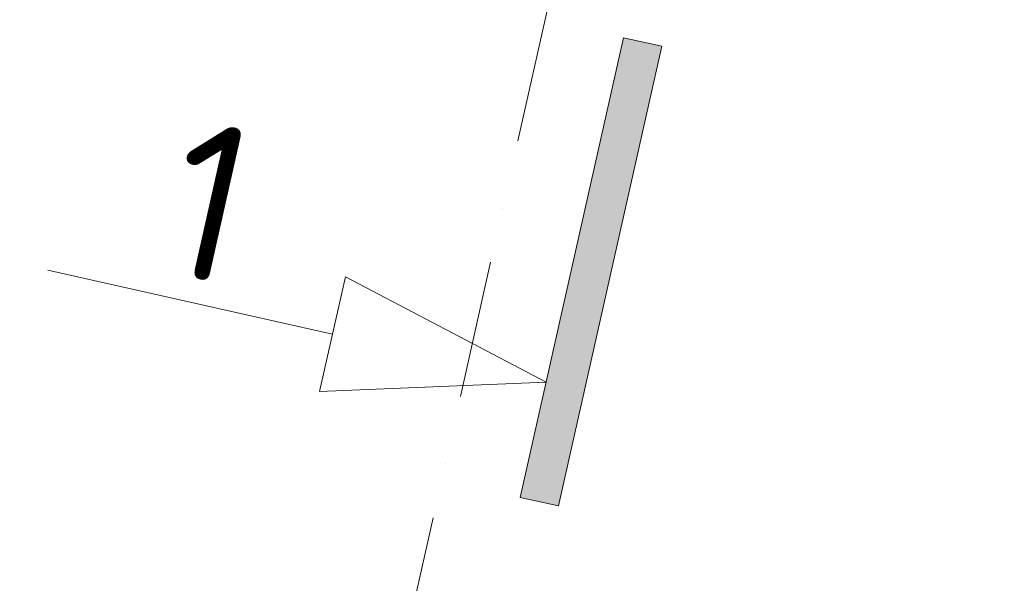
# Model space of a CAD drawing. Header units: millimetres. Extents: x -7213913 to -6937159, y 6128912 to 6404062.
# Tile 72 of 208: x -7193808 to -7191291, y 6154733 to 6156175. Entities that reach past the tile are written whole.
import ezdxf
from ezdxf.enums import TextEntityAlignment as Align

# ---------------------------------------------------------------- set-up
doc = ezdxf.new("R2010")
doc.units = ezdxf.units.MM
doc.header["$MEASUREMENT"] = 0
doc.linetypes.add('Штрихпунктирная', pattern=[670.277762, 352.777767, -176.388884, 0, -141.111112])
for name, color, linetype, lineweight in [('0_Ном._пера__1', 7, 'Continuous', 0), ('0_Ном._пера__120', 7, 'Continuous', 0), ('АР-Чертеж-Оси_Осевые размеры.АР_Ном._пера__120', 7, 'Continuous', 0)]:
    doc.layers.add(name, color=color, linetype=linetype, lineweight=lineweight)
doc.layers.add('АР-Чертеж-Оси_Осевые размеры.АР', color=7, linetype='Continuous')
doc.styles.add('РЎР“Р•РќР•Р\xa0Р\x98Р\xa0_РЎРўР\x98Р›Р¬_3', font='GOST_Common.ttf')
doc.styles.add('РЎР“Р•РќР•Р\xa0Р\x98Р\xa0_РЎРўР\x98Р›Р¬_5', font='GOTHIC.TTF')

# ---------------------------------------------------------------- blocks, each defined once
blk = doc.blocks.new('Линия_3_1', base_point=(-7192462.1, 6155248))
at = {"layer": '0_Ном._пера__120', "color": 7, "linetype": 'Continuous', "lineweight": 0}
for p, q in [((-7193008.3, 6155370.6), (-7193736.1, 6155534.1)), ((-7193041.2, 6155224.3), (-7192975.4, 6155517)), ((-7192462.1, 6155248), (-7192975.4, 6155517)), ((-7192462.1, 6155248), (-7193041.2, 6155224.3))]:
    blk.add_line(p, q, dxfattribs=at)
blk = doc.blocks.new('Стандартный Маркер Сетки[229]_1', base_point=(-7182542.5, 6200354.4))
at = {"layer": 'АР-Чертеж-Оси_Осевые размеры.АР_Ном._пера__120', "color": 7, "linetype": 'Штрихпунктирная', "lineweight": 0}
blk.add_line((-7182761.7, 6199378.7), (-7197533.7, 6133606.7), dxfattribs=at)
at = {"layer": 'АР-Чертеж-Оси_Осевые размеры.АР_Ном._пера__120', "color": 7, "lineweight": 0, "style": 'РЎР“Р•РќР•Р\xa0Р\x98Р\xa0_РЎРўР\x98Р›Р¬_5'}
blk.add_attdef('AC_MarkerText_1', text='', height=350, rotation=347.3417, dxfattribs=at).set_placement((-7197792.5, 6132324.2), align=Align.TOP_CENTER)

msp = doc.modelspace()

# ---------------------------------------------------------------- hatches: boundary and pattern name
at = {"layer": '0_Ном._пера__120', "linetype": 'Continuous', "lineweight": 0}
msp.add_hatch(color=7, dxfattribs=at).paths.add_polyline_path([(-7192528.3, 6154953.1), (-7192264.3, 6156128.7), (-7192166.7, 6156106.7), (-7192430.8, 6154931.2)])

# ---------------------------------------------------------------- linework, layer by layer
at = {"layer": '0_Ном._пера__1', "color": 7, "linetype": 'Continuous', "lineweight": 0, "flags": 128}
msp.add_lwpolyline([(-7192528.3, 6154953.1), (-7192264.3, 6156128.7), (-7192166.7, 6156106.7), (-7192430.8, 6154931.2)], close=True, dxfattribs=at)

# ---------------------------------------------------------------- block references
at = {"color": 7, "linetype": 'Continuous', "lineweight": 0}
msp.add_blockref('Линия_3_1', (-7192462.1, 6155248), dxfattribs=at)
at = {"layer": 'АР-Чертеж-Оси_Осевые размеры.АР', "color": 8, "linetype": 'Continuous', "lineweight": 15}
msp.add_blockref('Стандартный Маркер Сетки[229]_1', (-7182542.5, 6200354.4), dxfattribs=at)

# ---------------------------------------------------------------- texts
at = {"layer": '0_Ном._пера__120', "color": 7, "linetype": 'Continuous', "lineweight": 0, "insert": (-7193322.7, 6155708.6), "char_height": 400, "attachment_point": 5, "rotation": 347.3417, "style": 'РЎР“Р•РќР•Р\xa0Р\x98Р\xa0_РЎРўР\x98Р›Р¬_3'}
msp.add_mtext('\\A1;{\\pqc;\\fGOST Common|b0|i0|c204|p0;\\W1.000000;1}', dxfattribs=at)

doc.saveas('drawing.dxf')
